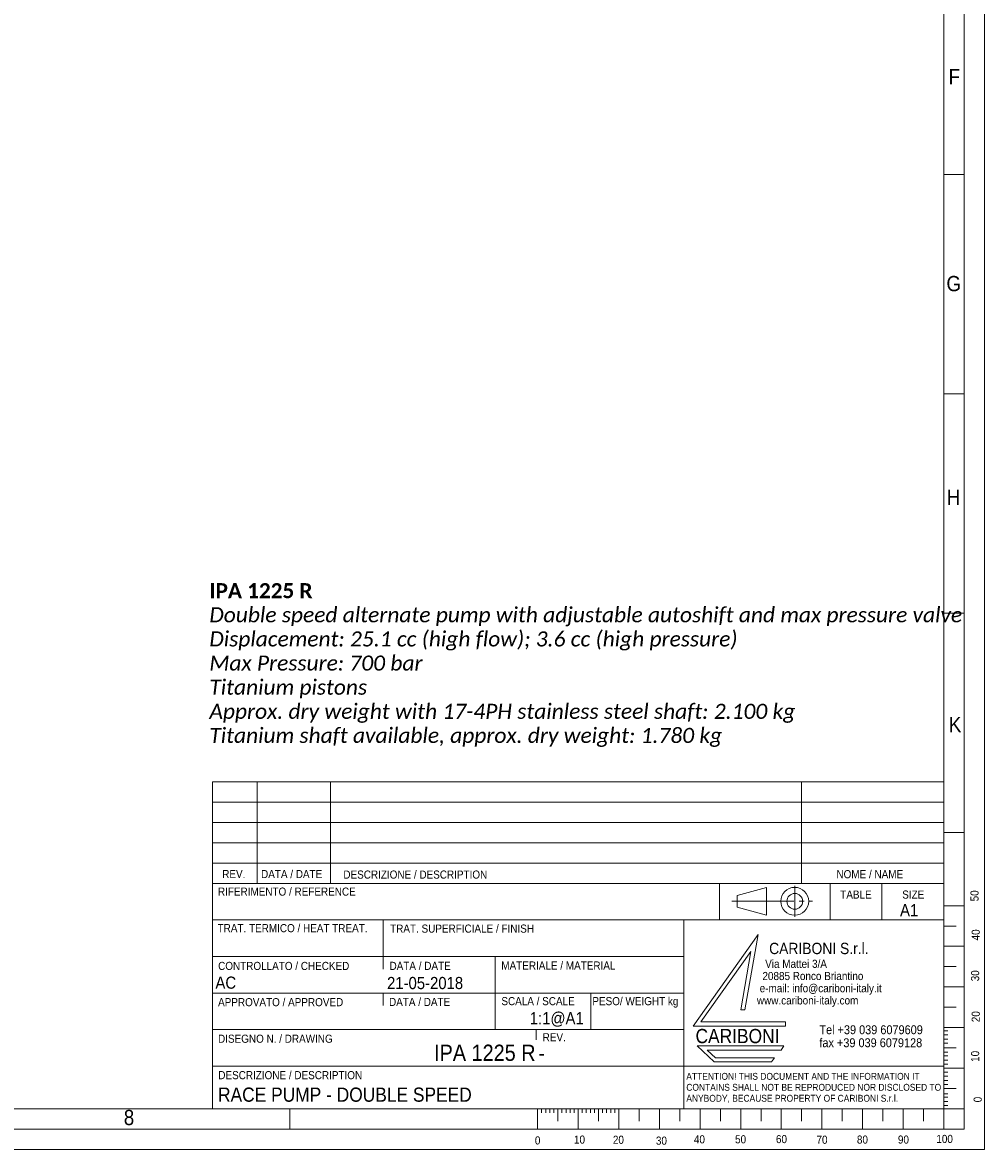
# Model space of a CAD drawing. Header units: millimetres. Extents: x 10 to 831, y 10 to 584.
# Tile 9 of 13: x 594 to 831, y 10 to 287. Entities that reach past the tile are written whole.
import ezdxf

# ---------------------------------------------------------------- set-up
doc = ezdxf.new("R2010")
doc.units = ezdxf.units.MM
doc.linetypes.add('SLD-Centro', pattern=[19.05, 15.24, -1.27, 1.27, -1.27])
doc.linetypes.add('SLD-Solido', pattern=[0])
doc.styles.add('SLDTEXTSTYLE0', font='GOTHIC.TTF', dxfattribs={"width": 0.913})
doc.styles.add('SLDTEXTSTYLE1', font='CALIBRIB.TTF')
doc.styles.add('SLDTEXTSTYLE2', font='CALIBRII.TTF')
doc.styles.add('SLDTEXTSTYLE3', font='GOTHIC.TTF', dxfattribs={"width": 0.913})
doc.styles.add('SLDTEXTSTYLE4', font='GOTHIC.TTF', dxfattribs={"width": 0.913})

# ---------------------------------------------------------------- blocks, each defined once
blk = doc.blocks.new('SW_NOTE_6')
at = {"color": 0, "linetype": 'Continuous', "lineweight": 0, "attachment_point": 1}
for s, insert, char_height, style in [('IPA 1225 R', (0, 4.94), 3.704, 'SLDTEXTSTYLE1'), ('Double speed alternate pump with adjustable autoshift and max pressure valve', (0, -1), 3.7042, 'SLDTEXTSTYLE2'), ('Displacement: 25.1 cc (high flow); 3.6 cc (high pressure)', (0, -6.94), 3.7042, 'SLDTEXTSTYLE2'), ('Max Pressure: 700 bar', (0, -12.88), 3.7042, 'SLDTEXTSTYLE2'), ('Titanium pistons', (0, -18.82), 3.7042, 'SLDTEXTSTYLE2'), ('Approx. dry weight with 17-4PH stainless steel shaft: 2.100 kg', (0, -24.76), 3.7042, 'SLDTEXTSTYLE2'), ('Titanium shaft available, approx. dry weight: 1.780 kg', (0, -30.69), 3.7042, 'SLDTEXTSTYLE2')]:
    blk.add_mtext(s, dxfattribs=dict(at, insert=insert, char_height=char_height, style=style))
blk = doc.blocks.new('SW_NOTE_7')
at = {"color": 0, "linetype": 'Continuous', "lineweight": 0, "char_height": 2, "attachment_point": 1, "style": 'SLDTEXTSTYLE0'}
for s, insert in [('   Via Mattei 3/A', (0, 2.55)), ('  20885 Ronco Briantino', (0, -0.45)), (' e-mail: info@cariboni-italy.it', (0, -3.45)), ('www.cariboni-italy.com', (0, -6.45))]:
    blk.add_mtext(s, dxfattribs=dict(at, insert=insert))
blk = doc.blocks.new('SW_NOTE_8')
at = {"color": 0, "linetype": 'Continuous', "lineweight": 0, "char_height": 2.2, "attachment_point": 1, "style": 'SLDTEXTSTYLE0'}
for s, insert in [('Tel +39 039 6079609', (0, 2.81)), ('fax +39 039 6079128', (0, -0.39))]:
    blk.add_mtext(s, dxfattribs=dict(at, insert=insert))
blk = doc.blocks.new('SW_NOTE_9')
at = {"color": 0, "linetype": 'Continuous', "lineweight": 0, "char_height": 1.7, "attachment_point": 1, "style": 'SLDTEXTSTYLE0'}
for s, insert in [('ATTENTION! THIS DOCUMENT AND THE INFORMATION IT', (0, 2.17)), ('CONTAINS SHALL NOT BE REPRODUCED NOR DISCLOSED TO', (0, -0.53)), ('ANYBODY, BECAUSE PROPERTY OF CARIBONI S.r.l.', (0, -3.23))]:
    blk.add_mtext(s, dxfattribs=dict(at, insert=insert))

msp = doc.modelspace()

# ---------------------------------------------------------------- linework, layer by layer
at = {"color": 7, "linetype": 'SLD-Solido', "lineweight": 0}
for p, q in [((831, 10), (831, 584)), ((826, 15), (826, 579)), ((826, 250), (821, 250)), ((821, 250), (826, 250)), ((821, 196), (826, 196)), ((821, 142), (826, 142)), ((641, 100.50714), (641, 20.00714)), ((641, 100.50714), (821, 100.50714)), ((652, 100.50714), (652, 75.49899)), ((670, 100.50714), (670, 75.49899)), ((786, 100.50714), (786, 75.49899)), ((641.00331, 95.49899), (821.00331, 95.49899)), ((641.00331, 90.49899), (821.00331, 90.49899)), ((821, 88), (826, 88)), ((641.00331, 85.49899), (821.00331, 85.49899)), ((641.00331, 80.49899), (821.00331, 80.49899)), ((765.75153, 75.49899), (765.75153, 66.50714)), ((793, 75.49899), (793, 66.50714)), ((805.73625, 75.49899), (805.73625, 66.50714)), ((820.99427, 75.49417), (820.99427, 19.99417)), ((777.31168, 74.47005), (770.15883, 72.54428)), ((770.15883, 72.54428), (770.15883, 69.62086)), ((777.31168, 74.47005), (777.31168, 67.69509)), ((770.15883, 69.62086), (777.31168, 67.69509)), ((821, 70), (826, 70)), ((821, 66.50714), (641, 66.50714)), ((683, 57.50714), (683, 66.50714)), ((757, 39.50714), (757, 66.50714)), ((821, 65), (824, 65)), ((759.27912, 40.37655), (775.2668, 62.92492)), ((775.2668, 62.92492), (772.0454, 44.35082)), ((773.52628, 58.74126), (761.21402, 41.37655)), ((773.52628, 58.74126), (771.03494, 44.37655)), ((821, 60), (826, 60)), ((757, 57.50714), (641, 57.50714)), ((683, 57.50714), (683, 54.40835)), ((710.54293, 39.50714), (710.54293, 57.50714)), ((821, 55), (824, 55)), ((821, 50), (826, 50)), ((757, 48.50714), (641, 48.50714)), ((683, 48.50714), (683, 45.42711)), ((734.10845, 48.50714), (734.10845, 39.50714)), ((821, 45), (824, 45)), ((771.03494, 44.37655), (772.0454, 44.35082)), ((720.6152, 39.50714), (720.6152, 37.0086)), ((782.0454, 40.37655), (759.27912, 40.37655)), ((761.21402, 41.37655), (782.03494, 41.37655)), ((782.03494, 41.37655), (782.0454, 40.37655)), ((821, 40), (826, 40)), ((821, 39.17726), (822, 39.17726)), ((821, 38.21659), (822, 38.21659)), ((821, 37.12693), (822, 37.12693)), ((821, 36.17025), (822, 36.17025)), ((781.61955, 35.48204), (760.27912, 35.48204)), ((760.27912, 35.48204), (764.42933, 31.56552)), ((762.77951, 34.45969), (764.8326, 32.5222)), ((780.9264, 34.45969), (762.77951, 34.45969)), ((781.61955, 35.48204), (780.9264, 34.45969)), ((821, 35), (824, 35)), ((821, 33.90848), (822, 33.90848)), ((764.42933, 31.56552), (778.58182, 31.56552)), ((764.8326, 32.5222), (779.27912, 32.5222)), ((779.27912, 32.5222), (778.58182, 31.56552)), ((821, 33.06064), (822, 33.06064)), ((821, 31.97099), (822, 31.97099)), ((821, 30.95515), (822, 30.95515)), ((757, 20.00714), (757, 30.50714)), ((757, 30.50714), (821, 30.50714)), ((821, 30), (826, 30)), ((821, 28.99949), (822, 28.99949)), ((821, 28.03881), (822, 28.03881)), ((821, 26.94916), (822, 26.94916)), ((821, 25.99247), (822, 25.99247)), ((821, 25), (824, 25)), ((821, 23.7307), (822, 23.7307)), ((821, 22.88287), (822, 22.88287)), ((660, 20), (660, 15)), ((721, 20), (721, 15)), ((722, 20), (722, 19)), ((723, 20), (723, 19)), ((724, 20), (724, 19)), ((725, 20), (725, 19)), ((726, 20), (726, 17)), ((727, 20), (727, 19)), ((728, 20), (728, 19)), ((729, 20), (729, 19)), ((730, 20), (730, 19)), ((731, 20), (731, 15)), ((732, 20), (732, 19)), ((733, 20), (733, 19)), ((734, 20), (734, 19)), ((735, 20), (735, 19)), ((736, 20), (736, 17)), ((737, 20), (737, 19)), ((738, 20), (738, 19)), ((739, 20), (739, 19)), ((740, 20), (740, 19)), ((741, 20), (741, 15)), ((746, 20), (746, 17)), ((751, 20), (751, 15)), ((756, 20), (756, 17)), ((761, 20), (761, 15)), ((766, 20), (766, 17)), ((771, 20), (771, 15)), ((776, 17), (776, 20)), ((781, 20), (781, 15)), ((786, 20), (786, 17)), ((791, 20), (791, 15)), ((796, 20), (796, 17)), ((801, 20), (801, 15)), ((806, 20), (806, 17)), ((811, 20), (811, 15)), ((816, 20), (816, 17)), ((821, 21.79321), (822, 21.79321)), ((821, 20.83653), (822, 20.83653)), ((821, 20), (821, 15)), ((826, 20), (821, 20)), ((15, 15), (826, 15)), ((10, 10), (831, 10))]:
    msp.add_line(p, q, dxfattribs=at)
at = {"color": 7, "linetype": 'SLD-Solido', "lineweight": 15}
for p, q in [((821, 20), (821, 574)), ((641, 75.49899), (821, 75.49899)), ((641, 39.50714), (757, 39.50714)), ((757, 39.50714), (757, 30.50714)), ((757, 30.50714), (641, 30.50714)), ((20, 20), (821, 20)), ((641, 20.00714), (821, 20.00714))]:
    msp.add_line(p, q, dxfattribs=at)
at = {"color": 7, "linetype": 'SLD-Centro', "lineweight": 0}
for p, q in [((784.30425, 74.87128), (784.30425, 67.29386)), ((768.84698, 71.08257), (788.66525, 71.08257))]:
    msp.add_line(p, q, dxfattribs=at)
at = {"color": 7, "linetype": 'SLD-Solido', "lineweight": 0}
for radius in [3.43032, 1.93714]:
    msp.add_circle((784.30425, 71.08257), radius, dxfattribs=at)

# ---------------------------------------------------------------- block references
at = {"color": 7, "linetype": 'Continuous', "lineweight": 0}
for name, p in [('SW_NOTE_6', (640.21016, 144.45113)), ('SW_NOTE_7', (774.99292, 54.14324)), ('SW_NOTE_8', (790.36252, 37.75691)), ('SW_NOTE_9', (757.61213, 26.6769))]:
    msp.add_blockref(name, p, dxfattribs=at)

# ---------------------------------------------------------------- texts
for s, insert, char_height, attachment_point, style in [('F', (822.17837, 275.94445), 3.762, 1, 'SLDTEXTSTYLE0'), ('G', (821.64379, 225.00103), 3.762, 1, 'SLDTEXTSTYLE0'), ('H', (821.69526, 172.40777), 3.762, 1, 'SLDTEXTSTYLE0'), ('K', (822.24482, 116.46454), 3.762, 1, 'SLDTEXTSTYLE0'), ('REV.', (646.22723, 78.78861), 2, 2, 'SLDTEXTSTYLE0'), ('DATA / DATE', (652.94496, 78.78861), 2, 1, 'SLDTEXTSTYLE0'), ('DESCRIZIONE / DESCRIPTION', (673.19775, 78.66004), 2, 1, 'SLDTEXTSTYLE0'), ('NOME / NAME', (794.56748, 78.75643), 2, 1, 'SLDTEXTSTYLE0'), ('RIFERIMENTO / REFERENCE', (642.32479, 74.46307), 2, 1, 'SLDTEXTSTYLE0'), ('TABLE', (795.50332, 73.73673), 2, 1, 'SLDTEXTSTYLE0'), ('SIZE', (810.76382, 73.73673), 2, 1, 'SLDTEXTSTYLE0'), ('A1', (810.22563, 70.40812), 3, 1, 'SLDTEXTSTYLE3'), ('TRAT. TERMICO / HEAT TREAT.', (642.24362, 65.47612), 2, 1, 'SLDTEXTSTYLE0'), ('TRAT. SUPERFICIALE / FINISH', (684.70857, 65.36267), 2, 1, 'SLDTEXTSTYLE0'), ('CARIBONI S.r.l.', (777.9966, 60.87436), 2.7966102, 1, 'SLDTEXTSTYLE0'), ('CONTROLLATO / CHECKED', (642.3718, 56.17335), 2, 1, 'SLDTEXTSTYLE0'), ('DATA / DATE', (684.56236, 56.18887), 2, 1, 'SLDTEXTSTYLE0'), ('MATERIALE / MATERIAL', (712.08126, 56.26887), 2, 1, 'SLDTEXTSTYLE0'), ('AC', (641.71075, 52.55926), 3, 1, 'SLDTEXTSTYLE0'), ('21-05-2018', (683.94287, 52.46452), 3, 1, 'SLDTEXTSTYLE0'), ('APPROVATO / APPROVED', (642.35915, 47.26166), 2, 1, 'SLDTEXTSTYLE0'), ('DATA / DATE', (684.43879, 47.30631), 2, 1, 'SLDTEXTSTYLE0'), ('SCALA / SCALE', (712.09234, 47.50929), 2, 1, 'SLDTEXTSTYLE0'), ('PESO/ WEIGHT kg', (734.49164, 47.50929), 2, 1, 'SLDTEXTSTYLE0'), ('1:1@A1', (719.07429, 43.80615), 3, 1, 'SLDTEXTSTYLE0'), ('CARIBONI', (759.87997, 39.66407), 3.5, 1, 'SLDTEXTSTYLE4'), ('DISEGNO N. / DRAWING', (642.3522, 38.26043), 2, 1, 'SLDTEXTSTYLE0'), ('REV.', (722.25259, 38.60879), 2, 1, 'SLDTEXTSTYLE0'), ('IPA 1225 R', (720.50283, 35.799), 4, 3, 'SLDTEXTSTYLE3'), ('- ', (721.20237, 35.73929), 4, 1, 'SLDTEXTSTYLE3'), ('DESCRIZIONE / DESCRIPTION', (642.41511, 29.29403), 2, 1, 'SLDTEXTSTYLE0'), ('RACE PUMP - DOUBLE SPEED', (642.34943, 25.24124), 3.5, 1, 'SLDTEXTSTYLE0'), ('8', (619.15759, 19.75113), 3.762, 1, 'SLDTEXTSTYLE0'), ('0', (720.33589, 13.22839), 2, 1, 'SLDTEXTSTYLE0'), ('10', (729.96549, 13.43337), 2, 1, 'SLDTEXTSTYLE0'), ('20', (739.54085, 13.38608), 2, 1, 'SLDTEXTSTYLE0'), ('30', (750.12979, 13.16966), 2, 1, 'SLDTEXTSTYLE0'), ('40', (759.48387, 13.50215), 2, 1, 'SLDTEXTSTYLE0'), ('50', (769.61306, 13.50215), 2, 1, 'SLDTEXTSTYLE0'), ('60', (779.68094, 13.55691), 2, 1, 'SLDTEXTSTYLE0'), ('70', (789.65245, 13.39265), 2, 1, 'SLDTEXTSTYLE0'), ('80', (799.60644, 13.43536), 2, 1, 'SLDTEXTSTYLE0'), ('90', (809.6984, 13.43536), 2, 1, 'SLDTEXTSTYLE0'), ('100', (819.15962, 13.59304), 2, 1, 'SLDTEXTSTYLE0')]:
    msp.add_mtext(s, dxfattribs=dict(at, insert=insert, char_height=char_height, attachment_point=attachment_point, style=style))
at = {"color": 7, "linetype": 'Continuous', "lineweight": 0, "char_height": 2, "attachment_point": 1, "rotation": 90, "style": 'SLDTEXTSTYLE0'}
for s, insert in [('50', (827.54837, 71.06672)), ('40', (827.84882, 61.45256)), ('30', (827.6986, 51.38775)), ('20', (827.84882, 41.32293)), ('10', (827.6986, 31.55855)), ('0', (828.32734, 21.60723))]:
    msp.add_mtext(s, dxfattribs=dict(at, insert=insert))

doc.saveas('drawing.dxf')
